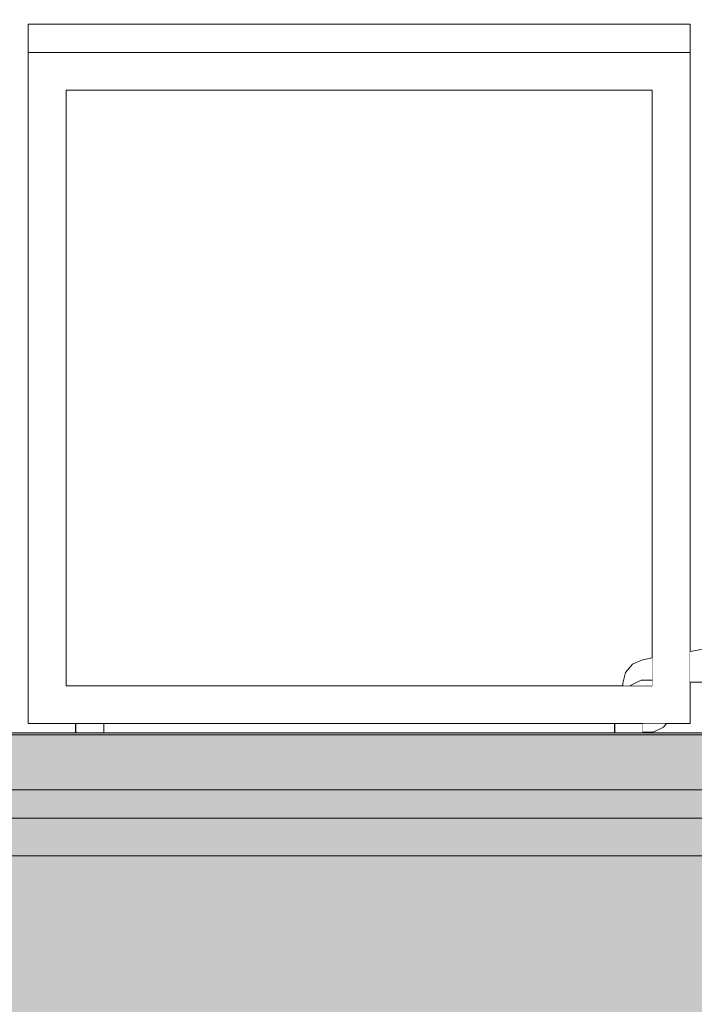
# Model space of a CAD drawing. Header units: millimetres. Extents: x -798 to 64004, y -9065 to 14108.
# Tile 21 of 32: x 55353 to 56066, y -2852 to -1810. Entities that reach past the tile are written whole.
import ezdxf

# ---------------------------------------------------------------- set-up
doc = ezdxf.new("R2010")
doc.units = ezdxf.units.MM
doc.header["$MEASUREMENT"] = 0
doc.linetypes.add('Wipeout_Contour', pattern=[1000, 0, -1000])
for name, color, linetype, lineweight in [('0_Pen_No__2', 8, 'Continuous', 15), ('A-FLOR.IFC Model_Pen_No__1', 7, 'Continuous', 13), ('SA_SISEVIIMISTLUS_Pen_No__2', 8, 'Continuous', 15)]:
    doc.layers.add(name, color=color, linetype=linetype, lineweight=lineweight)
for name, color, linetype in [('A-FLOR.IFC Model', 7, 'Continuous'), ('I-FURN.IFC Model', 7, 'Continuous'), ('I-WALL.IFC Model', 7, 'Continuous'), ('SA_SISEVIIMISTLUS', 7, 'Continuous')]:
    doc.layers.add(name, color=color, linetype=linetype)
doc.layers.add('I-FURN.IFC Model_Pen_No__4', color=7, linetype='Continuous', lineweight=20, true_color=0x029e21)

msp = doc.modelspace()

# ---------------------------------------------------------------- hatches: boundary and pattern name
at = {"layer": 'A-FLOR.IFC Model', "linetype": 'Continuous', "lineweight": 0, "true_color": 0x000000}
for points in [[(59891.7, -2564.8), (55163.7, -2564.8), (55163.7, -2624.8), (59891.7, -2624.8)], [(55163.7, -2624.8), (55163.7, -2654.8), (59891.7, -2654.8), (59891.7, -2624.8)], [(55163.7, -2654.8), (55163.7, -2694.8), (59891.7, -2694.8), (59891.7, -2654.8)], [(55163.7, -2694.8), (55163.7, -2914.8), (59891.7, -2914.8), (59891.7, -2694.8)]]:
    msp.add_hatch(color=178, dxfattribs=at).paths.add_polyline_path(points)

# ---------------------------------------------------------------- linework, layer by layer
at = {"layer": 'A-FLOR.IFC Model_Pen_No__1', "color": 7, "linetype": 'Continuous', "lineweight": 13}
for p, q in [((59891.7, -2624.8), (55163.7, -2624.8)), ((59891.7, -2654.8), (55163.7, -2654.8)), ((59891.7, -2694.8), (55163.7, -2694.8))]:
    msp.add_line(p, q, dxfattribs=at)

# ---------------------------------------------------------------- next in the draw order: wipeouts: each hides what was drawn before it
at = {"color": 254, "linetype": 'Wipeout_Contour', "lineweight": 0, "ltscale": 5778908.830023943}
msp.add_wipeout([(55346.7, -2524.8), (55156.7, -2524.8), (55156.7, -2564.8), (55411.8, -2564.8), (55411.8, -2554.8), (55361.7, -2554.8), (55361.7, -1814.8), (56061.7, -1814.8), (56061.7, -2478.5), (56308.2, -2435), (56308.9, -2435), (56308.9, -2238.8), (56282.8, -2193.7), (56282.8, -2181), (56070.7, -2181), (56070.7, -2107.6), (56323.3, -2107.6), (56308.2, -2092.5), (56290.4, -2057.5), (56284.2, -2018.7), (56284.2, -1955.2), (56288, -1936.3), (56298.7, -1920.3), (56314.7, -1909.5), (56333.6, -1905.8), (56536.8, -1905.8), (56555.7, -1909.5), (56564.3, -1915.2), (56662.5, -1358.3), (56700, -1364.9), (56586.2, -2010.1), (56586.2, -2018.7), (56580.1, -2057.5), (56562.3, -2092.5), (56536.8, -2117.9), (56536.8, -2181), (56371.7, -2181), (56371.7, -2281.7), (56358.4, -2281.7), (56358.4, -2435.1), (56597.8, -2487.3), (56606.5, -2491.9), (56612.6, -2500.9), (56614.6, -2511.6), (56619.7, -2514.6), (56626, -2524.4), (56628.2, -2536.6), (56626, -2548.8), (56619.7, -2558.7), (56610.5, -2564.1), (56570.5, -2564.1), (56561.3, -2558.7), (56555, -2548.8), (56552.8, -2536.6), (56555, -2524.4), (56561.3, -2514.6), (56566.2, -2511.7), (56566.2, -2511.2), (56263, -2511.2), (56265.1, -2514.6), (56267.5, -2524.4), (56268.4, -2536.6), (56267.5, -2548.8), (56265.1, -2558.7), (56261.6, -2564.1), (56209.4, -2564.1), (56205.9, -2558.7), (56203.5, -2548.8), (56202.7, -2536.6), (56203.5, -2524.4), (56205.9, -2514.6), (56208.1, -2511.2), (56061.7, -2511.2), (56061.7, -2554.8), (56036.8, -2554.8), (56033.7, -2558.7), (56022.4, -2564.1), (56011.7, -2564.1), (56011.7, -2564.8), (57536.5, -2564.8), (57536.5, -2244.8), (57556.5, -2244.8), (57556.5, -1569.8), (57596.5, -1569.8), (57596.5, -1984.8), (57723.5, -2109.8), (59697.5, -2109.8), (59814.5, -1994.6), (59814.5, -1904.8), (59824.5, -1904.8), (59824.5, -1569.8), (59864.5, -1569.8), (59864.5, -2564.8), (59891.7, -2564.8), (59891.7, 385.2), (55346.7, 385.2), (55346.7, 733.2), (55326.7, 733.2), (55326.7, 425.2), (55166.8, 425.2), (55166.8, -2324.8), (55346.7, -2324.8)], dxfattribs=at).dxf.layer = 'I-WALL.IFC Model'

# ---------------------------------------------------------------- next in the draw order: wipeouts: each hides what was drawn before it
at = {"color": 254, "linetype": 'Wipeout_Contour', "lineweight": 0, "ltscale": 222967.122626}
msp.add_wipeout([(55361.7, -1844.8), (56061.7, -1844.8), (56061.7, -1814.8), (55361.7, -1814.8)], dxfattribs=at).dxf.layer = 'I-FURN.IFC Model'
at = {"color": 254, "linetype": 'Wipeout_Contour', "lineweight": 0, "ltscale": 221884.525916}
msp.add_wipeout([(55412.3, -2564.8), (55412.3, -2554.8), (55411.8, -2554.8), (55411.8, -2564.8)], dxfattribs=at).dxf.layer = 'I-FURN.IFC Model'
at = {"color": 254, "linetype": 'Wipeout_Contour', "lineweight": 0, "ltscale": 503287.48644}
msp.add_wipeout([(55401.7, -2514.8), (55990.7, -2514.8), (55990.7, -2512.3), (55993.4, -2500.9), (56001, -2491.9), (56011.7, -2487.3), (56021.7, -2485.5), (56021.7, -1884.8), (55401.7, -1884.8)], dxfattribs=at).dxf.layer = 'I-WALL.IFC Model'
at = {"color": 254, "linetype": 'Wipeout_Contour', "lineweight": 0, "ltscale": 223082.059466}
msp.add_wipeout([(55441.8, -2554.8), (55441.8, -2564.8), (55981.7, -2564.8), (55981.7, -2554.8)], dxfattribs=at).dxf.layer = 'I-WALL.IFC Model'

# ---------------------------------------------------------------- next in the draw order: linework, layer by layer
at = {"layer": 'I-FURN.IFC Model_Pen_No__4', "color": 104, "linetype": 'Continuous', "lineweight": 20, "true_color": 0x029e21}
for p, q in [((56061.7, -1814.8), (55361.7, -1814.8)), ((55361.7, -1814.8), (55361.7, -1844.8)), ((56061.7, -1844.8), (56061.7, -1814.8)), ((55361.7, -2554.8), (55361.7, -1844.8)), ((55361.7, -1844.8), (56061.7, -1844.8)), ((56061.7, -1844.8), (56061.7, -2554.8)), ((55401.7, -2514.8), (55401.7, -1884.8)), ((55401.7, -1884.8), (56021.7, -1884.8)), ((56021.7, -1884.8), (56021.7, -2514.8)), ((56021.7, -2514.8), (55401.7, -2514.8))]:
    msp.add_line(p, q, dxfattribs=at)

# ---------------------------------------------------------------- next in the draw order: wipeouts: each hides what was drawn before it
at = {"color": 254, "linetype": 'Wipeout_Contour', "lineweight": 0, "ltscale": 221888.540873}
msp.add_wipeout([(55413.8, -2564.8), (55413.8, -2554.8), (55412.3, -2554.8), (55412.3, -2564.8)], dxfattribs=at).dxf.layer = 'I-FURN.IFC Model'
at = {"color": 254, "linetype": 'Wipeout_Contour', "lineweight": 0, "ltscale": 224161.762249}
msp.add_wipeout([(55982.2, -2564.8), (55982.2, -2554.8), (55981.7, -2554.8), (55981.7, -2564.8)], dxfattribs=at).dxf.layer = 'I-FURN.IFC Model'

# ---------------------------------------------------------------- next in the draw order: wipeouts: each hides what was drawn before it
at = {"color": 254, "linetype": 'Wipeout_Contour', "lineweight": 0, "ltscale": 618966.552568}
msp.add_wipeout([(56308.2, -2435), (56061.7, -2478.5), (56061.7, -2511.2), (56208.1, -2511.2), (56209.4, -2509.1), (56221.9, -2509.1), (56222.5, -2500.9), (56224.8, -2491.9), (56228.1, -2487.3), (56309.2, -2441), (56309.2, -2435)], dxfattribs=at).dxf.layer = 'I-FURN.IFC Model'
at = {"color": 254, "linetype": 'Wipeout_Contour', "lineweight": 0, "ltscale": 280331.899938}
msp.add_wipeout([(55998.6, -2514.6), (55998.4, -2514.8), (56021.7, -2514.8), (56021.7, -2509.1), (56009.9, -2509.1)], dxfattribs=at).dxf.layer = 'I-FURN.IFC Model'
at = {"color": 254, "linetype": 'Wipeout_Contour', "lineweight": 0, "ltscale": 221907.26624}
msp.add_wipeout([(55419.3, -2554.8), (55416.2, -2554.8), (55416.2, -2564.8), (55419.3, -2564.8)], dxfattribs=at).dxf.layer = 'I-FURN.IFC Model'
at = {"color": 254, "linetype": 'Wipeout_Contour', "lineweight": 0, "ltscale": 224165.777293}
msp.add_wipeout([(55983.7, -2564.8), (55983.7, -2554.8), (55982.2, -2554.8), (55982.2, -2564.8)], dxfattribs=at).dxf.layer = 'I-FURN.IFC Model'

# ---------------------------------------------------------------- next in the draw order: linework, layer by layer
at = {"layer": 'I-FURN.IFC Model_Pen_No__4', "color": 104, "linetype": 'Continuous', "lineweight": 20, "true_color": 0x029e21}
for p, q in [((56308.2, -2435), (56061.7, -2478.5)), ((56061.7, -2511.2), (56237.3, -2511.2))]:
    msp.add_line(p, q, dxfattribs=at)

# ---------------------------------------------------------------- next in the draw order: wipeouts: each hides what was drawn before it
at = {"color": 254, "linetype": 'Wipeout_Contour', "lineweight": 0, "ltscale": 560598.254244}
msp.add_wipeout([(55993.4, -2500.9), (55990.7, -2512.3), (55990.7, -2514.8), (55998.4, -2514.8), (55998.6, -2514.6), (56009.9, -2509.1), (56021.7, -2509.1), (56021.7, -2485.5), (56011.7, -2487.3), (56001, -2491.9)], dxfattribs=at).dxf.layer = 'I-FURN.IFC Model'
at = {"color": 254, "linetype": 'Wipeout_Contour', "lineweight": 0, "ltscale": 221896.297174}
msp.add_wipeout([(55413.8, -2564.8), (55416.2, -2564.8), (55416.2, -2554.8), (55413.8, -2554.8)], dxfattribs=at).dxf.layer = 'I-FURN.IFC Model'
at = {"color": 254, "linetype": 'Wipeout_Contour', "lineweight": 0, "ltscale": 224184.503065}
msp.add_wipeout([(55989.2, -2554.8), (55986.1, -2554.8), (55986.1, -2564.8), (55989.2, -2564.8)], dxfattribs=at).dxf.layer = 'I-FURN.IFC Model'

# ---------------------------------------------------------------- next in the draw order: linework, layer by layer
at = {"layer": 'I-FURN.IFC Model_Pen_No__4', "color": 104, "linetype": 'Continuous', "lineweight": 20, "true_color": 0x029e21}
for p, q in [((56011.7, -2487.3), (56004.7, -2490.3)), ((56021.7, -2485.5), (56011.7, -2487.3)), ((55997.2, -2496.4), (55993.4, -2500.9)), ((56001, -2491.9), (55997.2, -2496.4)), ((56004.7, -2490.3), (56001, -2491.9)), ((55992.1, -2506.6), (55990.7, -2512.3)), ((55993.4, -2500.9), (55992.1, -2506.6)), ((56009.9, -2509.1), (56004.2, -2511.8)), ((56016.1, -2509.1), (56009.9, -2509.1)), ((56021.7, -2509.1), (56016.1, -2509.1)), ((55990.7, -2512.3), (55990.7, -2514.8)), ((55998.6, -2514.6), (55998.4, -2514.8)), ((56004.2, -2511.8), (55998.6, -2514.6)), ((55411.8, -2564.8), (55411.8, -2554.8))]:
    msp.add_line(p, q, dxfattribs=at)

# ---------------------------------------------------------------- next in the draw order: wipeouts: each hides what was drawn before it
at = {"color": 254, "linetype": 'Wipeout_Contour', "lineweight": 0, "ltscale": 221920.70055}
msp.add_wipeout([(55422.9, -2554.8), (55419.3, -2554.8), (55419.3, -2564.8), (55422.9, -2564.8)], dxfattribs=at).dxf.layer = 'I-FURN.IFC Model'
at = {"color": 254, "linetype": 'Wipeout_Contour', "lineweight": 0, "ltscale": 224173.533761}
msp.add_wipeout([(55983.7, -2564.8), (55986.1, -2564.8), (55986.1, -2554.8), (55983.7, -2554.8)], dxfattribs=at).dxf.layer = 'I-FURN.IFC Model'

# ---------------------------------------------------------------- next in the draw order: linework, layer by layer
at = {"layer": 'I-FURN.IFC Model_Pen_No__4', "color": 104, "linetype": 'Continuous', "lineweight": 20, "true_color": 0x029e21}
msp.add_line((55981.7, -2564.8), (55981.7, -2554.8), dxfattribs=at)

# ---------------------------------------------------------------- next in the draw order: wipeouts: each hides what was drawn before it
at = {"color": 254, "linetype": 'Wipeout_Contour', "lineweight": 0, "ltscale": 221935.684576}
msp.add_wipeout([(55426.8, -2554.8), (55422.9, -2554.8), (55422.9, -2564.8), (55426.8, -2564.8)], dxfattribs=at).dxf.layer = 'I-FURN.IFC Model'
at = {"color": 254, "linetype": 'Wipeout_Contour', "lineweight": 0, "ltscale": 224197.937664}
msp.add_wipeout([(55992.8, -2554.8), (55989.2, -2554.8), (55989.2, -2564.8), (55992.8, -2564.8)], dxfattribs=at).dxf.layer = 'I-FURN.IFC Model'

# ---------------------------------------------------------------- next in the draw order: wipeouts: each hides what was drawn before it
at = {"color": 254, "linetype": 'Wipeout_Contour', "lineweight": 0, "ltscale": 221951.197184}
msp.add_wipeout([(55430.7, -2564.8), (55430.7, -2554.8), (55426.8, -2554.8), (55426.8, -2564.8)], dxfattribs=at).dxf.layer = 'I-FURN.IFC Model'
at = {"color": 254, "linetype": 'Wipeout_Contour', "lineweight": 0, "ltscale": 224212.922013}
msp.add_wipeout([(55996.7, -2554.8), (55992.8, -2554.8), (55992.8, -2564.8), (55996.7, -2564.8)], dxfattribs=at).dxf.layer = 'I-FURN.IFC Model'

# ---------------------------------------------------------------- next in the draw order: wipeouts: each hides what was drawn before it
at = {"color": 254, "linetype": 'Wipeout_Contour', "lineweight": 0, "ltscale": 221966.181215}
msp.add_wipeout([(55434.3, -2564.8), (55434.3, -2554.8), (55430.7, -2554.8), (55430.7, -2564.8)], dxfattribs=at).dxf.layer = 'I-FURN.IFC Model'
at = {"color": 254, "linetype": 'Wipeout_Contour', "lineweight": 0, "ltscale": 224228.434956}
msp.add_wipeout([(56000.6, -2564.8), (56000.6, -2554.8), (55996.7, -2554.8), (55996.7, -2564.8)], dxfattribs=at).dxf.layer = 'I-FURN.IFC Model'

# ---------------------------------------------------------------- next in the draw order: wipeouts: each hides what was drawn before it
at = {"color": 254, "linetype": 'Wipeout_Contour', "lineweight": 0, "ltscale": 221990.584605}
msp.add_wipeout([(55439.8, -2554.8), (55437.4, -2554.8), (55437.4, -2564.8), (55439.8, -2564.8)], dxfattribs=at).dxf.layer = 'I-FURN.IFC Model'
at = {"color": 254, "linetype": 'Wipeout_Contour', "lineweight": 0, "ltscale": 224243.419309}
msp.add_wipeout([(56004.2, -2564.8), (56004.2, -2554.8), (56000.6, -2554.8), (56000.6, -2564.8)], dxfattribs=at).dxf.layer = 'I-FURN.IFC Model'

# ---------------------------------------------------------------- next in the draw order: wipeouts: each hides what was drawn before it
at = {"color": 254, "linetype": 'Wipeout_Contour', "lineweight": 0, "ltscale": 221979.615531}
msp.add_wipeout([(55434.3, -2564.8), (55437.4, -2564.8), (55437.4, -2554.8), (55434.3, -2554.8)], dxfattribs=at).dxf.layer = 'I-FURN.IFC Model'
at = {"color": 254, "linetype": 'Wipeout_Contour', "lineweight": 0, "ltscale": 224267.823225}
msp.add_wipeout([(56009.7, -2554.8), (56007.3, -2554.8), (56007.3, -2564.8), (56009.7, -2564.8)], dxfattribs=at).dxf.layer = 'I-FURN.IFC Model'

# ---------------------------------------------------------------- next in the draw order: wipeouts: each hides what was drawn before it
at = {"color": 254, "linetype": 'Wipeout_Contour', "lineweight": 0, "ltscale": 221998.340912}
msp.add_wipeout([(55441.3, -2554.8), (55439.8, -2554.8), (55439.8, -2564.8), (55441.3, -2564.8)], dxfattribs=at).dxf.layer = 'I-FURN.IFC Model'
at = {"color": 254, "linetype": 'Wipeout_Contour', "lineweight": 0, "ltscale": 224256.853915}
msp.add_wipeout([(56004.2, -2564.8), (56007.3, -2564.8), (56007.3, -2554.8), (56004.2, -2554.8)], dxfattribs=at).dxf.layer = 'I-FURN.IFC Model'

# ---------------------------------------------------------------- next in the draw order: wipeouts: each hides what was drawn before it
at = {"color": 254, "linetype": 'Wipeout_Contour', "lineweight": 0, "ltscale": 222002.355872}
msp.add_wipeout([(55441.8, -2554.8), (55441.3, -2554.8), (55441.3, -2564.8), (55441.8, -2564.8)], dxfattribs=at).dxf.layer = 'I-FURN.IFC Model'
at = {"color": 254, "linetype": 'Wipeout_Contour', "lineweight": 0, "ltscale": 224275.579699}
msp.add_wipeout([(56011.2, -2554.8), (56009.7, -2554.8), (56009.7, -2564.8), (56011.2, -2564.8)], dxfattribs=at).dxf.layer = 'I-FURN.IFC Model'

# ---------------------------------------------------------------- next in the draw order: linework, layer by layer
at = {"layer": 'I-FURN.IFC Model_Pen_No__4', "color": 104, "linetype": 'Continuous', "lineweight": 20, "true_color": 0x029e21}
msp.add_line((55441.8, -2564.8), (55441.8, -2554.8), dxfattribs=at)

# ---------------------------------------------------------------- next in the draw order: wipeouts: each hides what was drawn before it
at = {"color": 254, "linetype": 'Wipeout_Contour', "lineweight": 0, "ltscale": 224279.594745}
msp.add_wipeout([(56011.7, -2554.8), (56011.2, -2554.8), (56011.2, -2564.8), (56011.7, -2564.8)], dxfattribs=at).dxf.layer = 'I-FURN.IFC Model'

# ---------------------------------------------------------------- next in the draw order: linework, layer by layer
at = {"layer": 'I-FURN.IFC Model_Pen_No__4', "color": 104, "linetype": 'Continuous', "lineweight": 20, "true_color": 0x029e21}
for p, q in [((55361.7, -2554.8), (56061.7, -2554.8)), ((56011.7, -2564.8), (56011.7, -2554.8))]:
    msp.add_line(p, q, dxfattribs=at)

# ---------------------------------------------------------------- next in the draw order: wipeouts: each hides what was drawn before it
at = {"color": 254, "linetype": 'Wipeout_Contour', "lineweight": 0, "ltscale": 280408.646047}
msp.add_wipeout([(56011.7, -2564.1), (56022.4, -2564.1), (56033.7, -2558.7), (56036.8, -2554.8), (56011.7, -2554.8)], dxfattribs=at).dxf.layer = 'I-FURN.IFC Model'

# ---------------------------------------------------------------- next in the draw order: hatches: boundary and pattern name
at = {"layer": 'SA_SISEVIIMISTLUS', "linetype": 'Continuous', "lineweight": 0, "true_color": 0x000000}
msp.add_hatch(color=178, dxfattribs=at).paths.add_polyline_path([(59891.7, -2566.8), (59891.7, -2564.8), (55166.8, -2564.8), (55166.8, -2566.8)])

# ---------------------------------------------------------------- next in the draw order: linework, layer by layer
at = {"layer": '0_Pen_No__2', "color": 8, "linetype": 'Continuous', "lineweight": 15}
msp.add_line((54876.7, -2564.8), (60141.7, -2564.8), dxfattribs=at)
at = {"layer": 'I-FURN.IFC Model_Pen_No__4', "color": 104, "linetype": 'Continuous', "lineweight": 20, "true_color": 0x029e21}
for p, q in [((56022.4, -2564.1), (56028.1, -2561.4)), ((56028.1, -2561.4), (56033.7, -2558.7)), ((56033.7, -2558.7), (56036.8, -2554.8)), ((56011.7, -2564.1), (56016.1, -2564.1)), ((56016.1, -2564.1), (56022.4, -2564.1))]:
    msp.add_line(p, q, dxfattribs=at)
at = {"layer": 'SA_SISEVIIMISTLUS_Pen_No__2', "color": 8, "linetype": 'Continuous', "lineweight": 15}
for p, q in [((59891.7, -2564.8), (55166.8, -2564.8)), ((59891.7, -2566.8), (55166.8, -2566.8))]:
    msp.add_line(p, q, dxfattribs=at)

doc.saveas('drawing.dxf')
